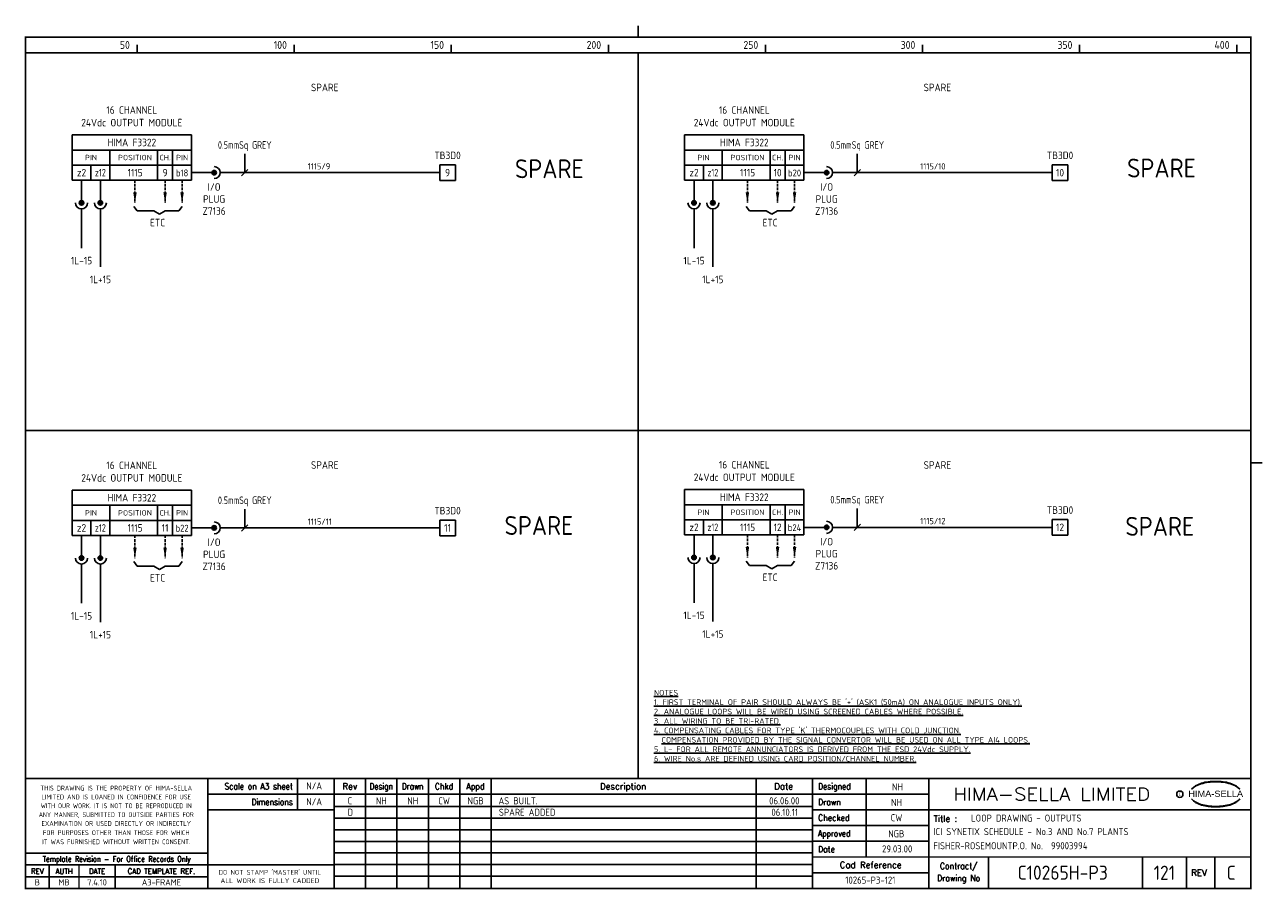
# Model space of a CAD drawing. Extents: x 14 to 408, y 0 to 275.
import ezdxf
from ezdxf.enums import TextEntityAlignment as Align

# ---------------------------------------------------------------- set-up
doc = ezdxf.new("R2010")
doc.units = 0
doc.header["$LTSCALE"] = 0.25
doc.header["$MEASUREMENT"] = 0
doc.linetypes.add('HIDDEN2', pattern=[4.7625, 3.175, -1.5875])
for name, color, linetype in [('00-DRG_FRAME', 12, 'CONTINUOUS'), ('01-DRAW', 7, 'CONTINUOUS'), ('051-TEXT', 2, 'CONTINUOUS'), ('117', 7, 'CONTINUOUS'), ('117-TEXT', 2, 'CONTINUOUS')]:
    doc.layers.add(name, color=color, linetype=linetype)
doc.styles.add('ARIAL', font='arial.ttf', dxfattribs={"height": 2.5})
doc.styles.add('ISO', font='iso.shx')
doc.styles.add('ROMAND', font='ROMAND')

# ---------------------------------------------------------------- blocks, each defined once
blk = doc.blocks.new('A3-REVA')
at = {"layer": '051-TEXT', "style": 'ISO'}
for tag, p in [('DESIGNED', (292.01, 31.7)), ('A', (117.73, 27.28)), ('DES', (127.73, 27.28)), ('DRN', (137.73, 27.28)), ('CHKD', (147.73, 27.28)), ('APPD', (157.73, 27.28)), ('DATE', (256, 27.28)), ('DRAWN', (291.72, 26.77)), ('CHECKED', (291.72, 21.89)), ('APPD', (291.65, 16.79)), ('DATE', (291.92, 11.96))]:
    blk.add_attdef(tag, text='', height=2.25, dxfattribs=at).set_placement(p, align=Align.CENTER)
blk.add_attdef('DESCRIPTION', (165.03, 27.28), '', height=2.25, dxfattribs=at)
blk = doc.blocks.new('A3-REVB')
at = {"layer": '051-TEXT', "style": 'ISO'}
for tag, p in [('A', (124.85, -20.36)), ('DES', (134.85, -20.36)), ('DRN', (144.85, -20.36)), ('CHKD', (154.85, -20.36)), ('APPD', (164.85, -20.36)), ('DATE', (263.12, -20.36))]:
    blk.add_attdef(tag, text='', height=2.25, dxfattribs=at).set_placement(p, align=Align.CENTER)
blk.add_attdef('DESCRIPTION', (172.15, -20.36), '', height=2.25, dxfattribs=at)
blk = doc.blocks.new('A3-TITLE')
at = {"layer": '051-TEXT', "style": 'ISO'}
blk.add_attdef('TITLE_1', (315.46, 21.78), '', height=2.25, dxfattribs=at)
for tag, p in [('DRGNO', (376.96, 3.24)), ('REV.', (398.2, 3.24))]:
    blk.add_attdef(tag, text='', height=4.5, dxfattribs=at).set_placement(p, align=Align.CENTER)
blk = doc.blocks.new('A3-CONTRACT')
at = {"layer": '051-TEXT', "color": 41, "style": 'ISO'}
for tag, height, p in [('SCALE', 2.25, (106.71, 31.82)), ('DIMS', 2.25, (106.71, 26.8)), ('CAD-REF', 2.25, (283.73, 1.84)), ('CONTRACT', 4.5, (344.94, 3.1))]:
    blk.add_attdef(tag, text='', height=height, dxfattribs=at).set_placement(p, align=Align.CENTER)
for tag, p in [('TITLE_2', (303.86, 17.28)), ('TITLE_3', (303.79, 12.78))]:
    blk.add_attdef(tag, p, '', height=2.25, dxfattribs=at)

msp = doc.modelspace()

# ---------------------------------------------------------------- linework, layer by layer
at = {"layer": '00-DRG_FRAME'}
for p, q in [((50, 266.5), (50, 269)), ((100, 266.5), (100, 269)), ((150, 266.5), (150, 269)), ((200, 266.5), (200, 269)), ((250, 266.5), (250, 269)), ((300, 266.5), (300, 269)), ((350, 266.5), (350, 269)), ((400, 266.5), (400, 269)), ((101.01, 35.5), (101.01, 25.5)), ((122.7, 35.5), (122.7, 0.5)), ((132.7, 0.5), (132.7, 35.5)), ((142.7, 0.5), (142.7, 35.5)), ((152.7, 35.5), (152.7, 0.5)), ((162.7, 35.5), (162.7, 0.5)), ((247, 35.5), (247, 0.5)), ((282, 35.5), (282, 10.5)), ((265, 30.5), (302, 30.5)), ((265, 26.59), (112.7, 26.59)), ((302, 25.5), (265, 25.5)), ((265, 22.89), (112.7, 22.89)), ((265, 20.5), (302, 20.5)), ((265, 19.19), (112.7, 19.19)), ((265, 15.49), (112.7, 15.49)), ((302, 15.5), (265, 15.5)), ((265, 11.79), (112.7, 11.79)), ((265, 8.09), (112.7, 8.09)), ((321, 10.5), (321, 0.5)), ((370, 10.5), (370, 0.5)), ((384, 0.5), (384, 10.5)), ((393, 10.5), (393, 0.5)), ((72.5, 4.25), (14.5, 4.25)), ((265, 4.39), (112.7, 4.39)), ((302, 5.5), (265, 5.5))]:
    msp.add_line(p, q, dxfattribs=at)
at = {"layer": '00-DRG_FRAME', "const_width": 0.5}
for points in [[(209.5, 271.5), (209.5, 275.18)], [(209.5, 271.5), (209.5, 275.18)], [(14.5, 266.5), (404.5, 266.5)], [(209.5, 35.5), (209.5, 266.5)], [(14.5, 146.31), (404.5, 146.31)], [(404.5, 136), (408.18, 136)], [(404.5, 35.5), (14.5, 35.5)], [(72.5, 0.5), (72.5, 35.5)], [(112.7, 0.5), (112.7, 35.5)], [(265, 35.5), (265, 0.5)], [(302, 0.5), (302, 35.5)], [(265, 30.5), (72.5, 30.5)], [(112.7, 25.5), (72.5, 25.5)], [(404.5, 25.5), (302, 25.5)], [(14.5, 11.75), (72.5, 11.75)], [(14.5, 8), (72.5, 8)], [(22, 0.5), (22, 8)], [(31.5, 0.5), (31.5, 8)], [(43, 0.5), (43, 8)], [(112.7, 8), (72.5, 8)], [(265, 10.5), (404.5, 10.5)]]:
    msp.add_lwpolyline(points, dxfattribs=at)
msp.add_lwpolyline([(14.5, 0.5), (404.5, 0.5), (404.5, 271.5), (14.5, 271.5)], close=True, dxfattribs=at)
at = {"layer": '00-DRG_FRAME', "color": 3}
msp.add_circle((381.88, 30.5), 1, dxfattribs=at)
for centre, radius, start, end in [((390.6, 26.83), 7.24, 106.0532, 133.5024), ((390.88, 27.01), 7.3, 130.419, 136.057), ((390.11, 28.1), 5.98, 122.244, 131.6154), ((389.75, 28.78), 5.21, 111.8206, 122.8668), ((391.78, 24.7), 9.76, 107.5931, 113.9452), ((393.1, 18.5), 15.94, 89.2698, 106.3911), ((392.1, 23.52), 10.99, 96.0146, 107.3203), ((393.29, 16.31), 18.28, 92.8917, 97.3734), ((393.24, 18.86), 15.73, 89.7805, 93.1738), ((393.36, 18.86), 15.73, 86.8262, 90.2195), ((393.51, 18.5), 15.94, 73.6089, 90.7302), ((393.31, 16.31), 18.28, 82.6266, 87.1083), ((394.51, 23.52), 10.99, 72.6797, 83.9854), ((394.83, 24.7), 9.76, 66.0548, 72.4069), ((396, 26.83), 7.24, 46.4976, 73.9468), ((396.85, 28.78), 5.21, 57.1332, 68.1794), ((396.49, 28.1), 5.98, 48.3846, 57.756), ((395.73, 27.01), 7.3, 43.943, 49.581), ((390.88, 34.04), 7.3, 223.943, 229.581), ((390.6, 34.23), 7.24, 226.4976, 253.9468), ((390.11, 32.96), 5.98, 228.3846, 237.756), ((389.75, 32.28), 5.21, 237.1332, 248.1794), ((396, 34.23), 7.24, 286.0532, 313.5024), ((396.85, 32.28), 5.21, 291.8206, 302.8668), ((396.49, 32.96), 5.98, 302.244, 311.6154), ((395.73, 34.04), 7.3, 310.419, 316.057), ((391.78, 36.36), 9.76, 246.0548, 252.4069), ((393.1, 42.56), 15.94, 253.6089, 270.7302), ((392.1, 37.54), 10.99, 252.6797, 263.9854), ((393.29, 44.75), 18.28, 262.6266, 267.1083), ((393.24, 42.19), 15.73, 266.8262, 270.2195), ((393.51, 42.56), 15.94, 269.2698, 286.3911), ((393.36, 42.19), 15.73, 269.7805, 273.1738), ((393.31, 44.75), 18.28, 272.8917, 277.3734), ((394.51, 37.54), 10.99, 276.0146, 287.3203), ((394.83, 36.36), 9.76, 287.5931, 293.9452)]:
    msp.add_arc(centre, radius, start, end, dxfattribs=at)
at = {"layer": '117'}
for p, q in [((29.32, 240.36), (29.32, 225.96)), ((67.32, 240.36), (29.32, 240.36)), ((67.32, 240.36), (67.32, 225.96)), ((224.26, 240.36), (224.26, 225.96)), ((262.26, 240.36), (224.26, 240.36)), ((262.26, 240.36), (262.26, 225.96)), ((67.32, 235.56), (29.32, 235.56)), ((41.32, 235.56), (41.32, 225.96)), ((56.52, 235.56), (56.52, 225.96)), ((61.32, 235.56), (61.32, 225.96)), ((262.26, 235.56), (224.26, 235.56)), ((236.26, 235.56), (236.26, 225.96)), ((251.46, 235.56), (251.46, 225.96)), ((256.26, 235.56), (256.26, 225.96)), ((67.32, 230.76), (29.32, 230.76)), ((35.32, 230.76), (35.32, 225.96)), ((146.32, 230.86), (146.32, 225.86)), ((151.32, 230.86), (146.32, 230.86)), ((151.32, 225.86), (151.32, 230.86)), ((262.26, 230.76), (224.26, 230.76)), ((230.26, 230.76), (230.26, 225.96)), ((341.26, 230.86), (341.26, 225.86)), ((346.26, 230.86), (341.26, 230.86)), ((346.26, 225.86), (346.26, 230.86)), ((67.32, 225.96), (29.32, 225.96)), ((32.32, 225.96), (32.32, 218.76)), ((38.32, 225.96), (38.32, 218.76)), ((67.32, 228.36), (74.52, 228.36)), ((76.44, 228.36), (146.32, 228.36)), ((151.32, 225.86), (146.32, 225.86)), ((262.26, 225.96), (224.26, 225.96)), ((227.26, 225.96), (227.26, 218.76)), ((233.26, 225.96), (233.26, 218.76)), ((262.26, 228.36), (269.46, 228.36)), ((271.38, 228.36), (341.26, 228.36)), ((346.26, 225.86), (341.26, 225.86)), ((32.32, 216.84), (32.32, 204.36)), ((38.32, 216.84), (38.32, 198.36)), ((48.92, 217.62), (50, 216.18)), ((64.32, 217.62), (63.24, 216.18)), ((227.26, 216.84), (227.26, 204.36)), ((233.26, 216.84), (233.26, 198.36)), ((243.86, 217.62), (244.94, 216.18)), ((259.26, 217.62), (258.18, 216.18)), ((50, 216.18), (55.32, 216.18)), ((55.32, 216.18), (57.12, 215.1)), ((58.92, 216.18), (57.12, 215.1)), ((63.24, 216.18), (58.92, 216.18)), ((244.94, 216.18), (250.26, 216.18)), ((250.26, 216.18), (252.06, 215.1)), ((253.86, 216.18), (252.06, 215.1)), ((258.18, 216.18), (253.86, 216.18)), ((67.32, 127.27), (29.32, 127.27)), ((29.32, 127.27), (29.32, 112.87)), ((67.32, 127.27), (67.32, 112.87)), ((262.26, 127.45), (224.26, 127.45)), ((224.26, 127.45), (224.26, 113.05)), ((262.26, 127.45), (262.26, 113.05)), ((67.32, 122.47), (29.32, 122.47)), ((41.32, 122.47), (41.32, 112.87)), ((56.52, 122.47), (56.52, 112.87)), ((61.32, 122.47), (61.32, 112.87)), ((262.26, 122.65), (224.26, 122.65)), ((236.26, 122.65), (236.26, 113.05)), ((251.46, 122.65), (251.46, 113.05)), ((256.26, 122.65), (256.26, 113.05)), ((67.32, 117.67), (29.32, 117.67)), ((35.32, 117.67), (35.32, 112.87)), ((67.32, 115.27), (74.52, 115.27)), ((76.44, 115.27), (146.32, 115.27)), ((146.32, 117.77), (146.32, 112.77)), ((151.32, 117.77), (146.32, 117.77)), ((151.32, 112.77), (151.32, 117.77)), ((262.26, 117.85), (224.26, 117.85)), ((230.26, 117.85), (230.26, 113.05)), ((262.26, 115.45), (269.46, 115.45)), ((271.38, 115.45), (341.26, 115.45)), ((346.26, 117.95), (341.26, 117.95)), ((341.26, 117.95), (341.26, 112.95)), ((346.26, 112.95), (346.26, 117.95)), ((67.32, 112.87), (29.32, 112.87)), ((32.32, 112.87), (32.32, 105.67)), ((38.32, 112.87), (38.32, 105.67)), ((151.32, 112.77), (146.32, 112.77)), ((262.26, 113.05), (224.26, 113.05)), ((227.26, 113.05), (227.26, 105.85)), ((233.26, 113.05), (233.26, 105.85)), ((346.26, 112.95), (341.26, 112.95)), ((32.32, 103.75), (32.32, 91.27)), ((38.32, 103.75), (38.32, 85.27)), ((48.92, 104.53), (50, 103.09)), ((50, 103.09), (55.32, 103.09)), ((55.32, 103.09), (57.12, 102.01)), ((58.92, 103.09), (57.12, 102.01)), ((63.24, 103.09), (58.92, 103.09)), ((64.32, 104.53), (63.24, 103.09)), ((227.26, 103.93), (227.26, 91.45)), ((233.26, 103.93), (233.26, 85.45)), ((243.86, 104.71), (244.94, 103.27)), ((244.94, 103.27), (250.26, 103.27)), ((250.26, 103.27), (252.06, 102.19)), ((253.86, 103.27), (252.06, 102.19)), ((258.18, 103.27), (253.86, 103.27)), ((259.26, 104.71), (258.18, 103.27))]:
    msp.add_line(p, q, dxfattribs=at)
at = {"layer": '117', "color": 3}
for p, q in [((84.27, 228.36), (84.27, 234.36)), ((279.21, 228.36), (279.21, 234.36)), ((83.27, 227.36), (85.27, 229.36)), ((278.21, 227.36), (280.21, 229.36)), ((84.27, 115.27), (84.27, 121.27)), ((279.21, 115.45), (279.21, 121.45)), ((83.27, 114.27), (85.27, 116.27)), ((278.21, 114.45), (280.21, 116.45))]:
    msp.add_line(p, q, dxfattribs=at)
at = {"layer": '117', "linetype": 'HIDDEN2'}
for p, q in [((49.32, 225.96), (49.32, 218.76)), ((58.92, 225.96), (58.92, 218.76)), ((64.32, 225.96), (64.32, 218.76)), ((244.26, 225.96), (244.26, 218.76)), ((253.86, 225.96), (253.86, 218.76)), ((259.26, 225.96), (259.26, 218.76)), ((49.32, 112.87), (49.32, 105.67)), ((58.92, 112.87), (58.92, 105.67)), ((64.32, 112.87), (64.32, 105.67)), ((244.26, 113.05), (244.26, 105.85)), ((253.86, 113.05), (253.86, 105.85)), ((259.26, 113.05), (259.26, 105.85))]:
    msp.add_line(p, q, dxfattribs=at)
at = {"layer": '117'}
for centre, radius in [((74.52, 228.36), 0.72), ((74.52, 228.36), 0.624), ((74.52, 228.36), 0.528), ((74.52, 228.36), 0.432), ((74.52, 228.36), 0.336), ((269.46, 228.36), 0.72), ((269.46, 228.36), 0.624), ((269.46, 228.36), 0.528), ((269.46, 228.36), 0.432), ((269.46, 228.36), 0.336), ((74.52, 228.36), 0.24), ((74.52, 228.36), 0.144), ((74.52, 228.36), 0.048), ((269.46, 228.36), 0.24), ((269.46, 228.36), 0.144), ((269.46, 228.36), 0.048), ((32.32, 218.76), 0.72), ((32.32, 218.76), 0.624), ((32.32, 218.76), 0.528), ((32.32, 218.76), 0.432), ((32.32, 218.76), 0.336), ((32.32, 218.76), 0.24), ((32.32, 218.76), 0.144), ((32.32, 218.76), 0.048), ((38.32, 218.76), 0.72), ((38.32, 218.76), 0.624), ((38.32, 218.76), 0.528), ((38.32, 218.76), 0.432), ((38.32, 218.76), 0.336), ((38.32, 218.76), 0.24), ((38.32, 218.76), 0.144), ((38.32, 218.76), 0.048), ((227.26, 218.76), 0.72), ((227.26, 218.76), 0.624), ((227.26, 218.76), 0.528), ((227.26, 218.76), 0.432), ((227.26, 218.76), 0.336), ((227.26, 218.76), 0.24), ((227.26, 218.76), 0.144), ((227.26, 218.76), 0.048), ((233.26, 218.76), 0.72), ((233.26, 218.76), 0.624), ((233.26, 218.76), 0.528), ((233.26, 218.76), 0.432), ((233.26, 218.76), 0.336), ((233.26, 218.76), 0.24), ((233.26, 218.76), 0.144), ((233.26, 218.76), 0.048), ((74.52, 115.27), 0.72), ((74.52, 115.27), 0.624), ((74.52, 115.27), 0.528), ((74.52, 115.27), 0.432), ((74.52, 115.27), 0.336), ((74.52, 115.27), 0.24), ((74.52, 115.27), 0.144), ((74.52, 115.27), 0.048), ((269.46, 115.45), 0.72), ((269.46, 115.45), 0.624), ((269.46, 115.45), 0.528), ((269.46, 115.45), 0.432), ((269.46, 115.45), 0.336), ((269.46, 115.45), 0.24), ((269.46, 115.45), 0.144), ((269.46, 115.45), 0.048), ((227.26, 105.85), 0.72), ((227.26, 105.85), 0.624), ((233.26, 105.85), 0.72), ((233.26, 105.85), 0.624), ((32.32, 105.67), 0.72), ((32.32, 105.67), 0.624), ((32.32, 105.67), 0.528), ((32.32, 105.67), 0.432), ((32.32, 105.67), 0.336), ((32.32, 105.67), 0.24), ((32.32, 105.67), 0.144), ((32.32, 105.67), 0.048), ((38.32, 105.67), 0.72), ((38.32, 105.67), 0.624), ((38.32, 105.67), 0.528), ((38.32, 105.67), 0.432), ((38.32, 105.67), 0.336), ((38.32, 105.67), 0.24), ((38.32, 105.67), 0.144), ((38.32, 105.67), 0.048), ((227.26, 105.85), 0.528), ((227.26, 105.85), 0.432), ((227.26, 105.85), 0.336), ((227.26, 105.85), 0.24), ((227.26, 105.85), 0.144), ((227.26, 105.85), 0.048), ((233.26, 105.85), 0.528), ((233.26, 105.85), 0.432), ((233.26, 105.85), 0.336), ((233.26, 105.85), 0.24), ((233.26, 105.85), 0.144), ((233.26, 105.85), 0.048)]:
    msp.add_circle(centre, radius, dxfattribs=at)
for centre, start, end in [((74.52, 228.36), 270, 90), ((269.46, 228.36), 270, 90), ((32.32, 218.76), 180, 0), ((38.32, 218.76), 180, 0), ((227.26, 218.76), 180, 0), ((233.26, 218.76), 180, 0), ((74.52, 115.27), 270, 90), ((269.46, 115.45), 270, 90), ((32.32, 105.67), 180, 0), ((38.32, 105.67), 180, 0), ((227.26, 105.85), 180, 0), ((233.26, 105.85), 180, 0)]:
    msp.add_arc(centre, 1.92, start, end, dxfattribs=at)
for points in [[(49.88, 222.12), (48.76, 222.12), (49.32, 218.76)], [(59.48, 222.12), (58.36, 222.12), (58.92, 218.76)], [(64.88, 222.12), (63.76, 222.12), (64.32, 218.76)], [(244.82, 222.12), (243.7, 222.12), (244.26, 218.76)], [(254.42, 222.12), (253.3, 222.12), (253.86, 218.76)], [(259.82, 222.12), (258.7, 222.12), (259.26, 218.76)], [(49.88, 109.03), (48.76, 109.03), (49.32, 105.67)], [(59.48, 109.03), (58.36, 109.03), (58.92, 105.67)], [(64.88, 109.03), (63.76, 109.03), (64.32, 105.67)], [(244.82, 109.21), (243.7, 109.21), (244.26, 105.85)], [(254.42, 109.21), (253.3, 109.21), (253.86, 105.85)], [(259.82, 109.21), (258.7, 109.21), (259.26, 105.85)]]:
    msp.add_solid(points, dxfattribs=at)

# ---------------------------------------------------------------- block references
at = {"layer": '00-DRG_FRAME'}
for name, p, values in [('A3-CONTRACT', (-0.35, 0.19), {'TITLE_2': 'ICI SYNETIX SCHEDULE - No.3 AND No.7 PLANTS', 'TITLE_3': 'FISHER-ROSEMOUNTP.O. No.  99003994', 'CAD-REF': '10265-P3-121', 'CONTRACT': 'C10265H-P3', 'SCALE': 'N/A', 'DIMS': 'N/A'}), ('A3-REVB', (-7, 43.98), {'A': 'D', 'DESCRIPTION': 'SPARE ADDED', 'DATE': '06.10.11'}), ('A3-TITLE', (0, 0), {'TITLE_1': 'LOOP DRAWING - OUTPUTS', 'DRGNO': '121', 'REV.': 'C'})]:
    msp.add_blockref(name, p, dxfattribs=at).add_auto_attribs(values)
ref = msp.add_blockref('A3-REVA', (0, 0), dxfattribs=at)
ref.add_attrib('A', 'C', dxfattribs={"layer": '051-TEXT', "height": 2.25, "style": 'ISO'}).set_placement((117.73, 27.28), align=Align.CENTER)
ref.add_attrib('DES', 'NH', dxfattribs={"layer": '051-TEXT', "height": 2.25, "style": 'ISO'}).set_placement((127.73, 27.28), align=Align.CENTER)
ref.add_attrib('DRN', 'NH', dxfattribs={"layer": '051-TEXT', "height": 2.25, "style": 'ISO'}).set_placement((137.73, 27.28), align=Align.CENTER)
ref.add_attrib('CHKD', 'CW', dxfattribs={"layer": '051-TEXT', "height": 2.25, "style": 'ISO'}).set_placement((147.73, 27.28), align=Align.CENTER)
ref.add_attrib('APPD', 'NGB', dxfattribs={"layer": '051-TEXT', "height": 2.25, "style": 'ISO'}).set_placement((157.73, 27.28), align=Align.CENTER)
ref.add_attrib('DESCRIPTION', 'AS BUILT.', (165.03, 27.28), dxfattribs={"layer": '051-TEXT', "height": 2.25, "style": 'ISO'})
ref.add_attrib('DATE', '06.06.00', dxfattribs={"layer": '051-TEXT', "height": 2.25, "style": 'ISO'}).set_placement((256, 27.28), align=Align.CENTER)
ref.add_attrib('DESIGNED', 'NH', dxfattribs={"layer": '051-TEXT', "height": 2.25, "style": 'ISO'}).set_placement((292.01, 31.7), align=Align.CENTER)
ref.add_attrib('DRAWN', 'NH', dxfattribs={"layer": '051-TEXT', "height": 2.25, "style": 'ISO'}).set_placement((291.72, 26.77), align=Align.CENTER)
ref.add_attrib('CHECKED', 'CW', dxfattribs={"layer": '051-TEXT', "height": 2.25, "style": 'ISO'}).set_placement((291.72, 21.89), align=Align.CENTER)
ref.add_attrib('APPD', 'NGB', dxfattribs={"layer": '051-TEXT', "height": 2.25, "style": 'ISO'}).set_placement((291.65, 16.79), align=Align.CENTER)
ref.add_attrib('DATE', '29.03.00', dxfattribs={"layer": '051-TEXT', "height": 2.25, "style": 'ISO'}).set_placement((291.92, 11.96), align=Align.CENTER)

# ---------------------------------------------------------------- texts
at = {"layer": '00-DRG_FRAME', "style": 'ISO'}
for s, p in [('50', (47.69, 267.75)), ('100', (97.69, 267.75)), ('150', (147.69, 267.75)), ('200', (197.69, 267.75)), ('250', (247.69, 267.75)), ('300', (297.69, 267.75)), ('350', (347.69, 267.75)), ('400', (397.69, 267.75))]:
    msp.add_text(s, height=2.5, dxfattribs=at).set_placement(p, align=Align.RIGHT)
at = {"layer": '00-DRG_FRAME', "color": 3, "style": 'ISO'}
for s, width, p in [('THIS DRAWING IS THE PROPERTY OF HIMA-SELLA', 0.9, (43.36, 32.44)), ("DO NOT STAMP 'MASTER' UNTIL", 0.95, (92.25, 5.79))]:
    msp.add_text(s, height=1.53, dxfattribs=dict(at, width=width)).set_placement(p, align=Align.MIDDLE)
at = {"layer": '00-DRG_FRAME', "color": 4, "style": 'ROMAND', "width": 0.87}
for s, p in [('Scale on A3 sheet', (99.54, 32)), ('Dimensions', (99.54, 27.01))]:
    msp.add_text(s, height=2, dxfattribs=at).set_placement(p, align=Align.RIGHT)
at = {"layer": '00-DRG_FRAME', "color": 4, "style": 'ROMAND'}
for s, p in [('Rev', (117.7, 32)), ('Description', (204.69, 32)), ('Date', (255.79, 32))]:
    msp.add_text(s, height=2, dxfattribs=at).set_placement(p, align=Align.CENTER)
for s, width, p in [('Design', 0.85, (127.7, 32)), ('Drawn', 0.85, (137.7, 32)), ('Chkd', 0.9, (147.7, 32)), ('Appd', 0.9, (157.7, 32))]:
    msp.add_text(s, height=2, dxfattribs=dict(at, width=width)).set_placement(p, align=Align.CENTER)
for s, width, p in [('Designed', 0.87, (266.75, 32)), ('Drawn', 0.9, (266.75, 27)), ('Checked', 0.9, (266.75, 22)), ('Approved', 0.85, (266.75, 17)), ('Date', 0.9, (266.75, 12))]:
    msp.add_text(s, height=2, dxfattribs=dict(at, width=width)).set_placement(p)
at = {"layer": '00-DRG_FRAME', "style": 'ROMAND', "width": 1.15}
msp.add_text('HIMA-SELLA LIMITED', height=4, dxfattribs=at).set_placement((341.1, 30.5), align=Align.MIDDLE)
at = {"layer": '00-DRG_FRAME', "style": 'ARIAL', "width": 1.05}
msp.add_text('HIMA-SELLA', height=2, dxfattribs=at).set_placement((393.3, 29.63), align=Align.CENTER)
at = {"layer": '00-DRG_FRAME', "color": 3, "style": 'ISO'}
for s, width, p in [('LIMITED AND IS LOANED IN CONFIDENCE FOR USE', 0.9, (43.36, 29.62)), ('WITH OUR WORK. IT IS NOT TO BE REPRODUCED IN', 0.87, (43.36, 26.81)), ('ANY MANNER, SUBMITTED TO OUTSIDE PARTIES FOR', 0.87, (43.36, 23.99)), ('EXAMINATION OR USED DIRECTLY OR INDIRECTLY', 0.9, (43.36, 21.18)), ('IT WAS FURNISHED WITHOUT WRITTEN CONSENT.', 0.9, (43.36, 15.35)), ('FOR PURPOSES OTHER THAN THOSE FOR WHICH', 0.9, (43.36, 18.27))]:
    msp.add_text(s, height=1.53, dxfattribs=dict(at, width=width)).set_placement(p, align=Align.MIDDLE_CENTER)
at = {"layer": '00-DRG_FRAME', "color": 3, "style": 'ISO', "width": 0.9}
msp.add_text('C', height=1, dxfattribs=at).set_placement((381.84, 30), align=Align.CENTER)
at = {"layer": '00-DRG_FRAME', "color": 4, "style": 'ROMAND'}
msp.add_text('Title :', height=2, dxfattribs=at).set_placement((303.5, 21.75))
for s, height, width, p in [('Template Revision - For Office Records Only', 1.8, 0.85, (43.5, 9.62)), ('Contract/', 2, 0.9, (311.5, 7.5)), ('REV', 1.8, 0.9, (18.25, 6)), ('AUTH', 1.8, 0.9, (26.75, 6)), ('DATE', 1.8, 0.9, (37.25, 6)), ('CAD TEMPLATE REF.', 1.8, 0.9, (57.75, 6)), ('Drawing No', 2, 0.9, (311.5, 3.5))]:
    msp.add_text(s, height=height, dxfattribs=dict(at, width=width)).set_placement(p, align=Align.MIDDLE)
for s, p in [('Cad Reference', (283.5, 8)), ('REV', (388, 5.5))]:
    msp.add_text(s, height=2, dxfattribs=at).set_placement(p, align=Align.MIDDLE)
at = {"layer": '00-DRG_FRAME', "color": 41, "style": 'ISO'}
for s, p in [('B', (18.25, 1.45)), ('MB', (26.75, 1.45)), ('7.4.10', (37.25, 1.45)), ('A3-FRAME', (57.75, 1.45))]:
    msp.add_text(s, height=2, dxfattribs=at).set_placement(p, align=Align.CENTER)
at = {"layer": '00-DRG_FRAME', "color": 3, "style": 'ISO'}
msp.add_text('ALL WORK IS FULLY CADDED', height=1.53, dxfattribs=at).set_placement((92.25, 2.98), align=Align.MIDDLE_CENTER)
at = {"layer": '00-DRG_FRAME', "char_height": 6, "width": 46.4903, "attachment_point": 1, "style": 'ISO'}
for insert in [(170.27, 232.59), (365.1, 232.81), (166.95, 119.03), (364.57, 118.76)]:
    msp.add_mtext('{SPARE}', dxfattribs=dict(at, insert=insert))
at = {"layer": '01-DRAW', "insert": (214.51, 63.71), "char_height": 1.8, "width": 133.83, "attachment_point": 1, "style": 'ISO'}
msp.add_mtext("{\\Fiso.shx;\\LNOTES\\P1. FIRST TERMINAL OF PAIR SHOULD ALWAYS BE '+' (ASK1 (50mA) ON ANALOGUE INPUTS ONLY).\\P2. ANALOGUE LOOPS WILL BE WIRED USING SCREENED CABLES WHERE POSSIBLE.\\P3. ALL WIRING TO BE TRI-RATED.\\P4. COMPENSATING CABLES FOR TYPE 'K' THERMOCOUPLES WITH COLD JUNCTION.\\P  COMPENSATION PROVIDED BY THE SIGNAL CONVERTOR WILL BE USED ON ALL TYPE AI4 LOOPS.\\P5. L- FOR ALL REMOTE ANNUNCIATORS IS DERIVED FROM THE ESD 24Vdc SUPPLY.\\P6. WIRE No.s ARE DEFINED USING CARD POSITION/CHANNEL NUMBER.}", dxfattribs=at)
at = {"layer": '117-TEXT', "style": 'ISO'}
for s, height, p in [('SPARE', 2.4, (109.72, 254.27)), ('SPARE', 2.4, (304.72, 254.27)), ('16 CHANNEL', 2.4, (48.32, 247.08)), ('16 CHANNEL', 2.4, (243.26, 247.08)), ('24Vdc OUTPUT MODULE', 2.4, (48.32, 243.08)), ('24Vdc OUTPUT MODULE', 2.4, (243.26, 243.08)), ('HIMA F3322', 2.4, (48.32, 236.76)), ('HIMA F3322', 2.4, (243.26, 236.76)), ('PIN', 1.728, (35.32, 232.3)), ('POSITION', 1.728, (49.32, 232.3)), ('CH.', 1.728, (58.92, 232.3)), ('PIN', 1.73, (64.32, 232.3)), ('PIN', 1.728, (230.26, 232.3)), ('POSITION', 1.728, (244.26, 232.3)), ('CH.', 1.728, (253.86, 232.3)), ('PIN', 1.73, (259.26, 232.3)), ('z2', 2.4, (32.32, 227.16)), ('1115', 2.4, (49.37, 227.16)), ('9', 2.4, (58.92, 227.16)), ('b18', 2.2, (64.32, 227.16)), ('z2', 2.4, (227.26, 227.16)), ('1115', 2.4, (244.32, 227.16)), ('10', 2.4, (253.86, 227.16)), ('b20', 2.2, (259.26, 227.16)), ('I/O', 2.4, (74.52, 222.6)), ('I/O', 2.4, (269.46, 222.6)), ('PLUG', 2.4, (74.52, 218.76)), ('PLUG', 2.4, (269.46, 218.76)), ('Z7136', 2.4, (74.52, 214.92)), ('Z7136', 2.4, (269.46, 214.92)), ('ETC', 2.4, (56.52, 211.26)), ('ETC', 2.4, (251.46, 211.26)), ('16 CHANNEL', 2.4, (48.32, 133.99)), ('SPARE', 2.4, (109.72, 134.08)), ('16 CHANNEL', 2.4, (243.26, 134.17)), ('SPARE', 2.4, (304.72, 134.08)), ('24Vdc OUTPUT MODULE', 2.4, (48.32, 129.99)), ('24Vdc OUTPUT MODULE', 2.4, (243.26, 130.17)), ('HIMA F3322', 2.4, (243.26, 123.85)), ('HIMA F3322', 2.4, (48.32, 123.67)), ('PIN', 1.728, (35.32, 119.2)), ('POSITION', 1.728, (49.32, 119.2)), ('CH.', 1.728, (58.92, 119.2)), ('PIN', 1.73, (64.32, 119.21)), ('PIN', 1.728, (230.26, 119.38)), ('POSITION', 1.728, (244.26, 119.38)), ('CH.', 1.728, (253.86, 119.38)), ('PIN', 1.73, (259.26, 119.39)), ('z2', 2.4, (32.32, 114.07)), ('1115', 2.4, (49.37, 114.07)), ('11', 2.4, (58.92, 114.07)), ('b22', 2.2, (64.32, 114.07)), ('z2', 2.4, (227.26, 114.25)), ('1115', 2.4, (244.32, 114.25)), ('12', 2.4, (253.86, 114.25)), ('b24', 2.2, (259.26, 114.25)), ('I/O', 2.4, (74.52, 109.51)), ('I/O', 2.4, (269.46, 109.69)), ('PLUG', 2.4, (74.52, 105.67)), ('PLUG', 2.4, (269.46, 105.85)), ('Z7136', 2.4, (74.52, 101.83)), ('Z7136', 2.4, (269.46, 102.01)), ('ETC', 2.4, (56.52, 98.17)), ('ETC', 2.4, (251.46, 98.35))]:
    msp.add_text(s, height=height, dxfattribs=at).set_placement(p, align=Align.CENTER)
for s, width, p in [('0.5mmSq GREY', 0.85, (84.27, 235.97)), ('0.5mmSq GREY', 0.85, (279.21, 235.97)), ('z12', 0.8, (38.32, 227.16)), ('z12', 0.8, (233.26, 227.16)), ('0.5mmSq GREY', 0.85, (84.27, 122.88)), ('0.5mmSq GREY', 0.85, (279.21, 123.06)), ('z12', 0.8, (38.32, 114.07)), ('z12', 0.8, (233.26, 114.25))]:
    msp.add_text(s, height=2.4, dxfattribs=dict(at, width=width)).set_placement(p, align=Align.CENTER)
for s, p in [('TB3D0', (148.82, 233.86)), ('TB3D0', (343.76, 233.86)), ('9', (148.82, 228.36)), ('10', (343.76, 228.36)), ('1L-15', (32.32, 200.36)), ('1L-15', (227.26, 200.36)), ('1L+15', (38.32, 194.36)), ('1L+15', (233.26, 194.36)), ('TB3D0', (148.82, 120.77)), ('TB3D0', (343.76, 120.95)), ('11', (148.82, 115.27)), ('12', (343.76, 115.45)), ('1L-15', (32.32, 87.27)), ('1L-15', (227.26, 87.45)), ('1L+15', (38.32, 81.27)), ('1L+15', (233.26, 81.45))]:
    msp.add_text(s, height=2.4, dxfattribs=at).set_placement(p, align=Align.MIDDLE)
at = {"layer": '117-TEXT', "color": 3, "style": 'ISO'}
for s, p in [('1115/9', (104.32, 230.36)), ('1115/10', (299.26, 230.36)), ('1115/11', (104.32, 117.27)), ('1115/12', (299.26, 117.45))]:
    msp.add_text(s, height=2, dxfattribs=at).set_placement(p, align=Align.MIDDLE_LEFT)

doc.saveas('drawing.dxf')
